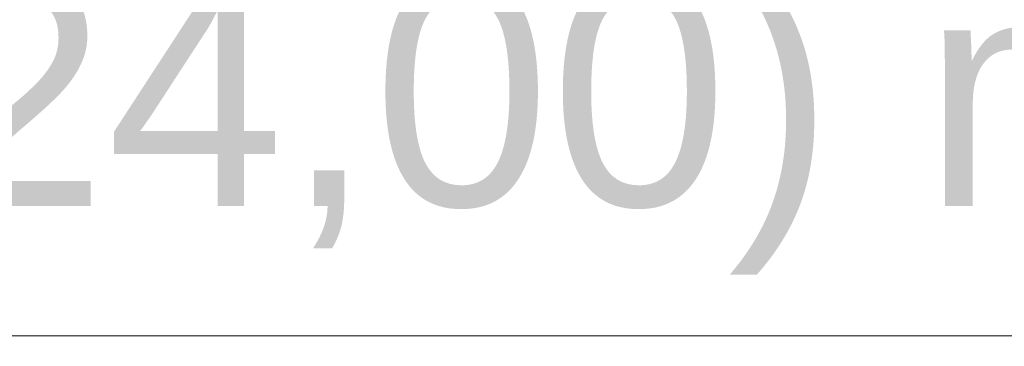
# Model space of a CAD drawing. Header units: millimetres. Extents: x 208545 to 5957542, y -593447 to 257160.
# Tile 38 of 60: x 5942181 to 5943474, y -587871 to -587442. Entities that reach past the tile are written whole.
import ezdxf

# ---------------------------------------------------------------- set-up
doc = ezdxf.new("R2010")
doc.units = ezdxf.units.MM
doc.header["$MEASUREMENT"] = 0
doc.layers.add('Wymiarowanie - Ogólne', color=7, linetype='Continuous')
doc.layers.add('Wymiarowanie - Ogólne_Nr_pióra__1', color=7, linetype='Continuous', lineweight=13)
doc.styles.add('STYL_AUTOMATYCZNY_1', font='arial.ttf')

# ---------------------------------------------------------------- blocks, each defined once
blk = doc.blocks.new('Wymiary_1_4', base_point=(5940083.1, -588257))
at = {"layer": 'Wymiarowanie - Ogólne_Nr_pióra__1', "color": 7, "linetype": 'Continuous', "lineweight": 13}
blk.add_line((5940083.1, -587857), (5944796.9, -587857), dxfattribs=at)
at = {"layer": 'Wymiarowanie - Ogólne_Nr_pióra__1', "color": 7, "lineweight": 13, "insert": (5940283.1, -587777), "char_height": 300, "attachment_point": 7, "style": 'STYL_AUTOMATYCZNY_1'}
blk.add_mtext('\\A1;{\\pql;\\fArial|b0|i0|c238|p0;\\W1.000000;±0,00 (+124,00) m.n.p.m}', dxfattribs=at)

msp = doc.modelspace()

# ---------------------------------------------------------------- block references
at = {"layer": 'Wymiarowanie - Ogólne', "color": 7, "linetype": 'Continuous', "lineweight": 13}
msp.add_blockref('Wymiary_1_4', (5940083.057, -588256.995), dxfattribs=at)

doc.saveas('drawing.dxf')
